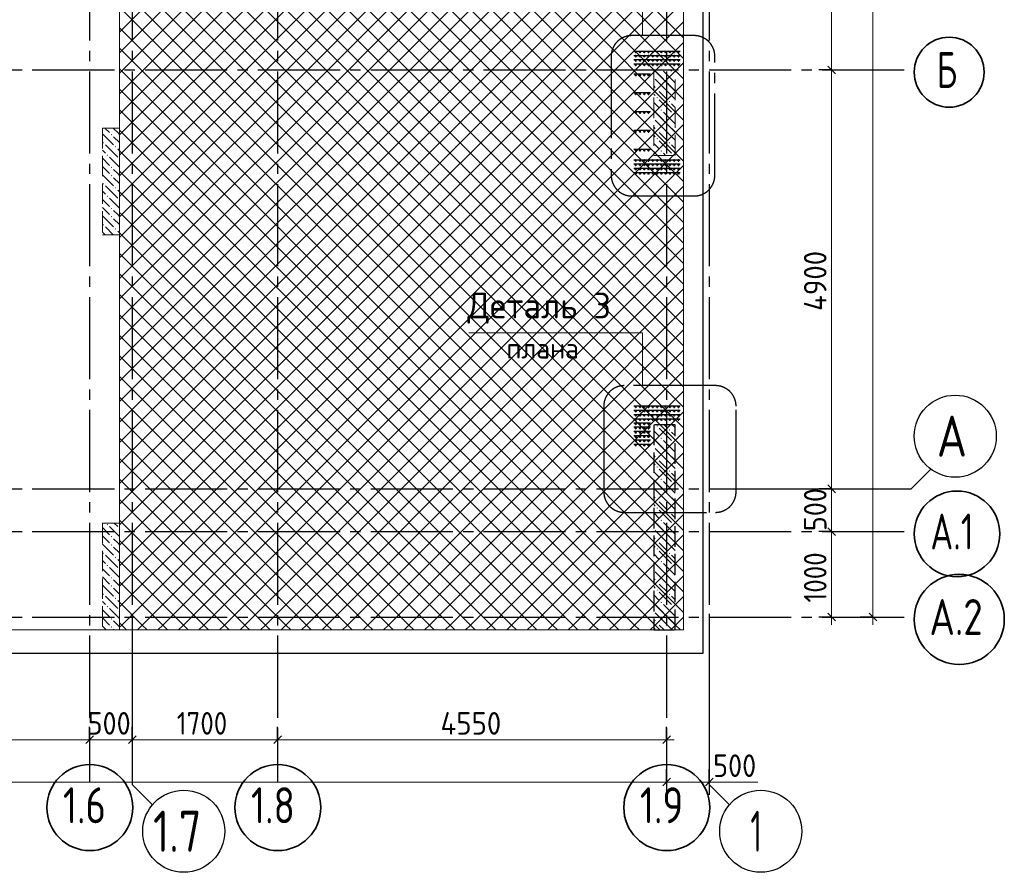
# Model space of a CAD drawing. Header units: millimetres. Extents: x 0 to 50400, y -143 to 35640.
# Tile 6 of 12: x 32497 to 44017, y 7477 to 17449. Entities that reach past the tile are written whole.
import ezdxf

# ---------------------------------------------------------------- set-up
doc = ezdxf.new("R2010")
doc.units = ezdxf.units.MM
doc.linetypes.add('______2', pattern=[324, 240, -84])
doc.linetypes.add('______5', pattern=[1320, 960, -120, 120, -120])
for name, color, linetype, lineweight in [('Standard', 7, 'Continuous', 25), ('ЖБ Перекрытие верхний уровень', 7, 'Continuous', 35), ('ЖБ Пилон', 7, 'Continuous', 35), ('ЖБ Стена верхний уровень', 7, 'Continuous', 35), ('Общий01', 7, 'Continuous', 13), ('Примечания', 7, 'Continuous', 13), ('Размерная линия_ общее', 7, 'Continuous', 13)]:
    doc.layers.add(name, color=color, linetype=linetype, lineweight=lineweight)
doc.layers.add('Вспомогательная арматура', color=7, linetype='Continuous', lineweight=18, true_color=0x656565)
doc.layers.add('Поперечная арматура', color=7, linetype='Continuous', lineweight=18, true_color=0x5a2814)
doc.layers.add('Оси', color=7, linetype='______5', true_color=0x656565)
doc.styles.add('ISOCPEUR', font='txt')

msp = doc.modelspace()

# ---------------------------------------------------------------- hatches: boundary and pattern name
at = {"layer": 'ЖБ Пилон', "linetype": 'Continuous', "lineweight": 18, "transparency": 33554687}
for points in [[(40140, 16825), (40148, 16833), (40155, 16825), (40148, 16817)], [(39915, 16778), (39915, 16777), (39915, 16777)], [(40044, 16729), (40052, 16737), (40059, 16729), (40052, 16721)], [(39948, 16633), (39956, 16641), (39963, 16633), (39956, 16625)], [(39948, 16537), (39956, 16545), (39963, 16537), (39956, 16529)], [(40092, 16489), (40100, 16497), (40107, 16489), (40100, 16481)], [(39996, 16393), (40004, 16401), (40011, 16393), (40004, 16385)], [(39915, 16298), (39915, 16297), (39915, 16297)], [(40044, 16249), (40052, 16257), (40059, 16249), (40052, 16241)], [(40140, 16345), (40148, 16353), (40155, 16345), (40148, 16337)], [(39948, 16153), (39956, 16161), (39963, 16153), (39956, 16145)], [(33468, 16009), (33476, 16017), (33483, 16009), (33476, 16001)], [(33564, 16105), (33572, 16113), (33579, 16105), (33572, 16097)], [(39948, 16057), (39956, 16065), (39963, 16057), (39956, 16049)], [(40092, 16009), (40100, 16017), (40107, 16009), (40100, 16001)], [(33612, 15961), (33620, 15969), (33627, 15961), (33620, 15954)], [(39996, 15913), (40004, 15921), (40011, 15913), (40004, 15905)], [(33516, 15865), (33524, 15873), (33531, 15865), (33524, 15857)], [(33660, 15817), (33665, 15823), (33665, 15812)], [(40140, 15865), (40148, 15873), (40155, 15865), (40152, 15862), (40143, 15862)], [(33564, 15721), (33572, 15729), (33579, 15721), (33572, 15714)], [(33564, 15625), (33572, 15633), (33579, 15625), (33572, 15617)], [(33468, 15529), (33476, 15537), (33483, 15529), (33476, 15521)], [(33612, 15481), (33620, 15489), (33627, 15481), (33620, 15474)], [(33516, 15385), (33524, 15393), (33531, 15385), (33524, 15377)], [(33660, 15337), (33665, 15343), (33665, 15332)], [(33564, 15241), (33572, 15249), (33579, 15241), (33572, 15234)], [(33564, 15145), (33572, 15153), (33579, 15145), (33572, 15137)], [(33468, 15049), (33476, 15057), (33483, 15049), (33476, 15041)], [(33612, 15001), (33620, 15009), (33627, 15001), (33620, 14994)], [(33516, 11545), (33524, 11553), (33531, 11545), (33524, 11537)], [(33564, 11401), (33572, 11409), (33579, 11401), (33572, 11393)], [(33660, 11497), (33665, 11503), (33665, 11492)], [(33564, 11305), (33572, 11313), (33579, 11305), (33572, 11297)], [(33468, 11209), (33476, 11217), (33483, 11209), (33476, 11201)], [(33516, 11065), (33524, 11073), (33531, 11065), (33524, 11057)], [(33612, 11161), (33620, 11169), (33627, 11161), (33620, 11153)], [(33660, 11017), (33665, 11023), (33665, 11012)], [(33564, 10921), (33572, 10929), (33579, 10921), (33572, 10913)], [(33564, 10825), (33572, 10833), (33579, 10825), (33572, 10817)], [(33468, 10729), (33476, 10737), (33483, 10729), (33476, 10721)], [(33612, 10681), (33620, 10689), (33627, 10681), (33620, 10673)], [(33516, 10585), (33524, 10593), (33531, 10585), (33524, 10577)], [(33660, 10537), (33665, 10543), (33665, 10532)], [(33564, 10441), (33572, 10449), (33579, 10441), (33572, 10433)], [(33564, 10345), (33572, 10353), (33579, 10345), (33572, 10337)]]:
    msp.add_hatch(color=7, dxfattribs=at).paths.add_polyline_path(points, flags=16)
at = {"layer": 'ЖБ Стена верхний уровень', "linetype": 'Continuous', "lineweight": 18, "transparency": 33554687}
for points in [[(39948, 12697), (39956, 12705), (39963, 12697), (39956, 12689)], [(39996, 12553), (40004, 12561), (40011, 12553), (40004, 12545)], [(40092, 12649), (40100, 12657), (40107, 12649), (40100, 12641)], [(39915, 12458), (39915, 12457), (39915, 12457)], [(40140, 12505), (40148, 12513), (40155, 12505), (40148, 12497)], [(40044, 12409), (40052, 12417), (40059, 12409), (40052, 12401)], [(39948, 12313), (39956, 12321), (39963, 12313), (39956, 12305)], [(39948, 12217), (39956, 12225), (39963, 12217), (39956, 12209)], [(40092, 12169), (40100, 12177), (40107, 12169), (40100, 12161)], [(39996, 12073), (40004, 12081), (40011, 12073), (40004, 12065)], [(40140, 12025), (40148, 12033), (40155, 12025), (40148, 12017)], [(39915, 11978), (39915, 11977), (39915, 11977)], [(40044, 11929), (40052, 11937), (40059, 11929), (40052, 11921)], [(39948, 11833), (39956, 11841), (39963, 11833), (39956, 11825)], [(39948, 11737), (39956, 11745), (39963, 11737), (39956, 11729)], [(40092, 11689), (40100, 11697), (40107, 11689), (40100, 11681)], [(39996, 11593), (40004, 11601), (40011, 11593), (40004, 11585)], [(40140, 11545), (40148, 11553), (40155, 11545), (40148, 11537)], [(39915, 11498), (39915, 11497), (39915, 11497)], [(40044, 11449), (40052, 11457), (40059, 11449), (40052, 11441)], [(39948, 11353), (39956, 11361), (39963, 11353), (39956, 11345)], [(39948, 11257), (39956, 11265), (39963, 11257), (39956, 11249)], [(40092, 11209), (40100, 11217), (40107, 11209), (40100, 11201)], [(39996, 11113), (40004, 11121), (40011, 11113), (40004, 11105)], [(40140, 11065), (40148, 11073), (40155, 11065), (40148, 11057)], [(39915, 11018), (39915, 11017), (39915, 11017)], [(40044, 10969), (40052, 10977), (40059, 10969), (40052, 10961)], [(39948, 10873), (39956, 10881), (39963, 10873), (39956, 10865)], [(39948, 10777), (39956, 10785), (39963, 10777), (39956, 10769)], [(40092, 10729), (40100, 10737), (40107, 10729), (40100, 10721)], [(39996, 10633), (40004, 10641), (40011, 10633), (40004, 10625)], [(39915, 10538), (39915, 10537), (39915, 10537)], [(40044, 10489), (40052, 10497), (40059, 10489), (40052, 10481)], [(40140, 10585), (40148, 10593), (40155, 10585), (40148, 10577)], [(39948, 10393), (39956, 10401), (39963, 10393), (39956, 10385)]]:
    msp.add_hatch(color=7, dxfattribs=at).paths.add_polyline_path(points, flags=16)

# ---------------------------------------------------------------- linework, layer by layer
at = {"layer": 'Standard', "color": 7, "linetype": '______5', "lineweight": -3, "transparency": 33554687}
for p, q in [((40390, 17263), (39658, 17263)), ((39418, 17023), (39418, 15628)), ((40630, 15628), (40630, 17023)), ((39658, 15388), (40390, 15388)), ((40639, 13169), (39571, 13169)), ((39331, 12929), (39331, 11927)), ((40879, 11927), (40879, 12929)), ((39571, 11687), (40639, 11687))]:
    msp.add_line(p, q, dxfattribs=at)
at = {"layer": 'Standard', "color": 254, "linetype": 'Continuous', "lineweight": -3, "true_color": 0xc4c4ff, "transparency": 33554687}
msp.add_lwpolyline([(8785, 10041), (40492, 10041), (40492, 32785), (8785, 32785), (8785, 10041)], dxfattribs=at)
at = {"layer": 'Standard', "color": 7, "linetype": '______5', "lineweight": -3, "transparency": 33554687}
for centre, start, end in [((39658, 17023), 90, 180), ((40390, 17023), 0, 90), ((39658, 15628), 180, 270), ((40390, 15628), 270, 0), ((39571, 12929), 90, 180), ((40639, 12929), 0, 90), ((39571, 11927), 180, 270), ((40639, 11927), 270, 0)]:
    msp.add_arc(centre, 240, start, end, dxfattribs=at)
at = {"layer": 'Вспомогательная арматура', "color": 7, "linetype": 'Continuous', "lineweight": 25, "transparency": 33554687}
for p, q in [((39684, 17082), (40226, 17082)), ((39684, 17082), (40226, 17082)), ((39684, 17032), (40226, 17032)), ((39684, 17032), (40226, 17032)), ((39684, 16982), (40226, 16982)), ((39684, 16982), (40226, 16982)), ((39684, 16932), (40226, 16932)), ((39684, 16932), (40226, 16932)), ((39876, 16812), (39684, 16812)), ((39876, 16812), (39684, 16812)), ((39876, 16592), (39684, 16592)), ((39876, 16592), (39684, 16592)), ((39876, 16372), (39684, 16372)), ((39876, 16372), (39684, 16372)), ((39876, 16152), (39684, 16152)), ((39876, 16152), (39684, 16152)), ((39876, 15932), (39684, 15932)), ((39876, 15932), (39684, 15932)), ((39684, 15812), (40226, 15812)), ((39684, 15812), (40226, 15812)), ((39684, 15762), (40226, 15762)), ((39684, 15762), (40226, 15762)), ((39684, 15712), (40226, 15712)), ((39684, 15712), (40226, 15712)), ((39684, 15662), (40226, 15662)), ((39684, 15662), (40226, 15662)), ((39684, 12932), (40226, 12932)), ((39684, 12932), (40226, 12932)), ((39684, 12882), (40226, 12882)), ((39684, 12882), (40226, 12882)), ((39684, 12832), (40226, 12832)), ((39684, 12832), (40226, 12832)), ((39684, 12782), (40226, 12782)), ((39684, 12782), (40226, 12782)), ((39876, 12732), (39684, 12732)), ((39876, 12732), (39684, 12732)), ((39876, 12682), (39684, 12682)), ((39876, 12682), (39684, 12682)), ((39876, 12632), (39684, 12632)), ((39876, 12632), (39684, 12632)), ((39876, 12582), (39684, 12582)), ((39876, 12582), (39684, 12582)), ((39876, 12532), (39684, 12532)), ((39876, 12532), (39684, 12532)), ((39876, 12482), (39684, 12482)), ((39876, 12482), (39684, 12482))]:
    msp.add_line(p, q, dxfattribs=at)
at = {"layer": 'ЖБ Перекрытие верхний уровень', "color": 7, "linetype": 'Continuous', "lineweight": 18, "transparency": 33554687}
for p, q in [((33665, 10312), (33665, 32612)), ((33665, 32612), (33665, 10312)), ((33665, 10312), (33665, 32612)), ((40265, 10312), (40265, 32612)), ((15765, 10312), (33665, 10312)), ((33465, 10312), (33665, 10312)), ((33665, 10312), (40265, 10312))]:
    msp.add_line(p, q, dxfattribs=at)
at = {"layer": 'ЖБ Перекрытие верхний уровень', "color": 254, "linetype": 'Continuous', "lineweight": 18, "transparency": 33554687}
for p, q in [((33665, 17303), (33932, 17569)), ((33665, 17063), (34172, 17569)), ((33665, 16823), (34412, 17569)), ((33665, 16583), (34652, 17569)), ((33665, 16343), (34892, 17569)), ((33665, 16103), (35132, 17569)), ((33665, 15863), (35372, 17569)), ((33665, 15623), (35612, 17569)), ((33665, 15383), (35852, 17569)), ((33692, 17569), (35852, 15409)), ((33932, 17569), (35852, 15649)), ((34172, 17569), (35852, 15889)), ((34412, 17569), (35852, 16129)), ((34652, 17569), (35852, 16369)), ((34892, 17569), (35852, 16609)), ((35132, 17569), (35852, 16849)), ((35372, 17569), (35852, 17089)), ((35612, 17569), (35852, 17329)), ((35852, 17329), (36092, 17569)), ((35852, 17089), (36332, 17569)), ((35852, 16849), (36572, 17569)), ((35852, 16609), (36812, 17569)), ((35852, 16369), (37052, 17569)), ((35852, 16129), (37292, 17569)), ((35852, 15889), (37532, 17569)), ((35852, 15649), (37772, 17569)), ((35852, 15409), (38012, 17569)), ((35852, 15169), (38252, 17569)), ((35852, 17569), (38252, 15169)), ((36092, 17569), (38252, 15409)), ((36332, 17569), (38252, 15649)), ((36572, 17569), (38252, 15889)), ((36812, 17569), (38252, 16129)), ((37052, 17569), (38252, 16369)), ((37292, 17569), (38252, 16609)), ((37532, 17569), (38252, 16849)), ((37772, 17569), (38252, 17089)), ((38012, 17569), (38252, 17329)), ((38252, 17329), (38492, 17569)), ((38252, 17089), (38732, 17569)), ((38252, 16849), (38972, 17569)), ((38252, 16609), (39212, 17569)), ((38252, 16369), (39452, 17569)), ((38252, 16129), (39692, 17569)), ((38252, 15889), (39932, 17569)), ((38252, 15649), (40172, 17569)), ((38252, 17569), (40265, 15556)), ((38492, 17569), (40265, 15796)), ((38732, 17569), (40265, 16036)), ((38972, 17569), (40265, 16276)), ((39212, 17569), (40265, 16516)), ((39452, 17569), (40265, 16756)), ((39692, 17569), (40265, 16996)), ((39932, 17569), (40265, 17236)), ((38252, 15409), (40265, 17423)), ((33665, 17356), (35852, 15169)), ((33692, 15169), (35852, 17329)), ((35852, 17329), (38012, 15169)), ((36092, 15169), (38252, 17329)), ((38252, 17329), (40265, 15316)), ((38252, 15169), (40265, 17183)), ((33665, 17116), (35612, 15169)), ((33932, 15169), (35852, 17089)), ((35852, 17089), (37772, 15169)), ((36332, 15169), (38252, 17089)), ((38252, 17089), (40172, 15169)), ((38492, 15169), (40265, 16943)), ((33665, 16876), (35372, 15169)), ((34172, 15169), (35852, 16849)), ((35852, 16849), (37532, 15169)), ((36572, 15169), (38252, 16849)), ((38252, 16849), (39932, 15169)), ((33665, 16636), (35132, 15169)), ((34412, 15169), (35852, 16609)), ((35852, 16609), (37292, 15169)), ((36812, 15169), (38252, 16609)), ((38252, 16609), (39692, 15169)), ((38732, 15169), (40265, 16703)), ((33665, 16396), (34892, 15169)), ((34652, 15169), (35852, 16369)), ((35852, 16369), (37052, 15169)), ((37052, 15169), (38252, 16369)), ((38252, 16369), (39452, 15169)), ((38972, 15169), (40265, 16463)), ((33665, 16156), (34652, 15169)), ((34892, 15169), (35852, 16129)), ((35852, 16129), (36812, 15169)), ((37292, 15169), (38252, 16129)), ((38252, 16129), (39212, 15169)), ((39212, 15169), (40265, 16223)), ((33665, 15916), (34412, 15169)), ((39452, 15169), (40265, 15983)), ((35132, 15169), (35852, 15889)), ((35852, 15889), (36572, 15169)), ((37532, 15169), (38252, 15889)), ((38252, 15889), (38972, 15169)), ((33665, 15676), (34172, 15169)), ((39692, 15169), (40265, 15743)), ((35372, 15169), (35852, 15649)), ((35852, 15649), (36332, 15169)), ((37772, 15169), (38252, 15649)), ((38252, 15649), (38732, 15169)), ((39932, 15169), (40265, 15503)), ((33665, 15436), (33932, 15169)), ((35612, 15169), (35852, 15409)), ((35852, 15409), (36092, 15169)), ((38012, 15169), (38252, 15409)), ((38252, 15409), (38492, 15169)), ((40172, 15169), (40265, 15263)), ((33665, 15196), (33692, 15169)), ((33665, 15143), (33692, 15169)), ((33665, 14903), (33932, 15169)), ((33665, 14663), (34172, 15169)), ((33665, 14423), (34412, 15169)), ((33665, 14183), (34652, 15169)), ((33665, 13943), (34892, 15169)), ((33665, 13703), (35132, 15169)), ((33665, 13463), (35372, 15169)), ((33665, 13223), (35612, 15169)), ((33665, 12983), (35852, 15169)), ((33692, 15169), (35852, 13009)), ((33932, 15169), (35852, 13249)), ((34172, 15169), (35852, 13489)), ((34412, 15169), (35852, 13729)), ((34652, 15169), (35852, 13969)), ((34892, 15169), (35852, 14209)), ((35132, 15169), (35852, 14449)), ((35372, 15169), (35852, 14689)), ((35612, 15169), (35852, 14929)), ((35852, 14929), (36092, 15169)), ((35852, 14689), (36332, 15169)), ((35852, 14449), (36572, 15169)), ((35852, 14209), (36812, 15169)), ((35852, 13969), (37052, 15169)), ((35852, 13729), (37292, 15169)), ((35852, 13489), (37532, 15169)), ((35852, 13249), (37772, 15169)), ((35852, 13009), (38012, 15169)), ((35852, 12769), (38252, 15169)), ((35852, 15169), (38252, 12769)), ((36092, 15169), (38252, 13009)), ((36332, 15169), (38252, 13249)), ((36572, 15169), (38252, 13489)), ((36812, 15169), (38252, 13729)), ((37052, 15169), (38252, 13969)), ((37292, 15169), (38252, 14209)), ((37532, 15169), (38252, 14449)), ((37772, 15169), (38252, 14689)), ((38012, 15169), (38252, 14929)), ((38252, 14929), (38492, 15169)), ((38252, 14689), (38732, 15169)), ((38252, 14449), (38972, 15169)), ((38252, 14209), (39212, 15169)), ((38252, 13969), (39452, 15169)), ((38252, 13729), (39692, 15169)), ((38252, 13489), (39932, 15169)), ((38252, 13249), (40172, 15169)), ((38252, 15169), (40265, 13156)), ((38492, 15169), (40265, 13396)), ((38732, 15169), (40265, 13636)), ((38972, 15169), (40265, 13876)), ((39212, 15169), (40265, 14116)), ((39452, 15169), (40265, 14356)), ((39692, 15169), (40265, 14596)), ((39932, 15169), (40265, 14836)), ((40172, 15169), (40265, 15076)), ((38252, 13009), (40265, 15023)), ((33665, 14956), (35852, 12769)), ((33692, 12769), (35852, 14929)), ((35852, 14929), (38012, 12769)), ((36092, 12769), (38252, 14929)), ((38252, 14929), (40265, 12916)), ((38252, 12769), (40265, 14783)), ((33665, 14716), (35612, 12769)), ((33932, 12769), (35852, 14689)), ((35852, 14689), (37772, 12769)), ((36332, 12769), (38252, 14689)), ((38252, 14689), (40172, 12769)), ((38492, 12769), (40265, 14543)), ((33665, 14476), (35372, 12769)), ((34172, 12769), (35852, 14449)), ((35852, 14449), (37532, 12769)), ((36572, 12769), (38252, 14449)), ((38252, 14449), (39932, 12769)), ((38732, 12769), (40265, 14303)), ((33665, 14236), (35132, 12769)), ((34412, 12769), (35852, 14209)), ((35852, 14209), (37292, 12769)), ((36812, 12769), (38252, 14209)), ((38252, 14209), (39692, 12769)), ((38972, 12769), (40265, 14063)), ((33665, 13996), (34892, 12769)), ((34652, 12769), (35852, 13969)), ((35852, 13969), (37052, 12769)), ((37052, 12769), (38252, 13969)), ((38252, 13969), (39452, 12769)), ((33665, 13756), (34652, 12769)), ((34892, 12769), (35852, 13729)), ((35852, 13729), (36812, 12769)), ((37292, 12769), (38252, 13729)), ((38252, 13729), (39212, 12769)), ((39212, 12769), (40265, 13823)), ((33665, 13516), (34412, 12769)), ((35132, 12769), (35852, 13489)), ((35852, 13489), (36572, 12769)), ((37532, 12769), (38252, 13489)), ((38252, 13489), (38972, 12769)), ((39452, 12769), (40265, 13583)), ((33665, 13276), (34172, 12769)), ((35372, 12769), (35852, 13249)), ((35852, 13249), (36332, 12769)), ((37772, 12769), (38252, 13249)), ((38252, 13249), (38732, 12769)), ((39692, 12769), (40265, 13343)), ((33665, 13036), (33932, 12769)), ((39932, 12769), (40265, 13103)), ((35612, 12769), (35852, 13009)), ((35852, 13009), (36092, 12769)), ((38012, 12769), (38252, 13009)), ((38252, 13009), (38492, 12769)), ((33665, 12796), (33692, 12769)), ((40172, 12769), (40265, 12863)), ((33665, 12743), (33692, 12769)), ((33665, 12503), (33932, 12769)), ((33665, 12263), (34172, 12769)), ((33665, 12023), (34412, 12769)), ((33665, 11783), (34652, 12769)), ((33665, 11543), (34892, 12769)), ((33665, 11303), (35132, 12769)), ((33665, 11063), (35372, 12769)), ((33665, 10823), (35612, 12769)), ((33665, 10583), (35852, 12769)), ((33692, 12769), (35852, 10609)), ((33932, 12769), (35852, 10849)), ((34172, 12769), (35852, 11089)), ((34412, 12769), (35852, 11329)), ((34652, 12769), (35852, 11569)), ((34892, 12769), (35852, 11809)), ((35132, 12769), (35852, 12049)), ((35372, 12769), (35852, 12289)), ((35612, 12769), (35852, 12529)), ((35852, 12529), (36092, 12769)), ((35852, 12289), (36332, 12769)), ((35852, 12049), (36572, 12769)), ((35852, 11809), (36812, 12769)), ((35852, 11569), (37052, 12769)), ((35852, 11329), (37292, 12769)), ((35852, 11089), (37532, 12769)), ((35852, 10849), (37772, 12769)), ((35852, 10609), (38012, 12769)), ((35852, 10369), (38252, 12769)), ((35852, 12769), (38252, 10369)), ((36092, 12769), (38252, 10609)), ((36332, 12769), (38252, 10849)), ((36572, 12769), (38252, 11089)), ((36812, 12769), (38252, 11329)), ((37052, 12769), (38252, 11569)), ((37292, 12769), (38252, 11809)), ((37532, 12769), (38252, 12049)), ((37772, 12769), (38252, 12289)), ((38012, 12769), (38252, 12529)), ((38252, 12529), (38492, 12769)), ((38252, 12289), (38732, 12769)), ((38252, 12049), (38972, 12769)), ((38252, 11809), (39212, 12769)), ((38252, 11569), (39452, 12769)), ((38252, 11329), (39692, 12769)), ((38252, 11089), (39932, 12769)), ((38252, 10849), (40172, 12769)), ((38252, 12769), (40265, 10756)), ((38492, 12769), (40265, 10996)), ((38732, 12769), (40265, 11236)), ((38972, 12769), (40265, 11476)), ((39212, 12769), (40265, 11716)), ((39452, 12769), (40265, 11956)), ((39692, 12769), (40265, 12196)), ((39932, 12769), (40265, 12436)), ((40172, 12769), (40265, 12676)), ((38252, 10609), (40265, 12623)), ((33665, 12556), (35852, 10369)), ((33692, 10369), (35852, 12529)), ((35852, 12529), (38012, 10369)), ((36092, 10369), (38252, 12529)), ((38252, 12529), (40265, 10516)), ((38252, 10369), (40265, 12383)), ((33665, 12316), (35612, 10369)), ((33932, 10369), (35852, 12289)), ((35852, 12289), (37772, 10369)), ((36332, 10369), (38252, 12289)), ((38252, 12289), (40172, 10369)), ((38492, 10369), (40265, 12143)), ((33665, 12076), (35372, 10369)), ((34172, 10369), (35852, 12049)), ((35852, 12049), (37532, 10369)), ((36572, 10369), (38252, 12049)), ((38252, 12049), (39932, 10369)), ((38732, 10369), (40265, 11903)), ((33665, 11836), (35132, 10369)), ((34412, 10369), (35852, 11809)), ((35852, 11809), (37292, 10369)), ((36812, 10369), (38252, 11809)), ((38252, 11809), (39692, 10369)), ((38972, 10369), (40265, 11663)), ((33665, 11596), (34892, 10369)), ((34652, 10369), (35852, 11569)), ((35852, 11569), (37052, 10369)), ((37052, 10369), (38252, 11569)), ((38252, 11569), (39452, 10369)), ((39212, 10369), (40265, 11423)), ((33665, 11356), (34652, 10369)), ((34892, 10369), (35852, 11329)), ((35852, 11329), (36812, 10369)), ((37292, 10369), (38252, 11329)), ((38252, 11329), (39212, 10369)), ((39452, 10369), (40265, 11183)), ((33665, 11116), (34412, 10369)), ((35132, 10369), (35852, 11089)), ((35852, 11089), (36572, 10369)), ((37532, 10369), (38252, 11089)), ((38252, 11089), (38972, 10369)), ((33665, 10876), (34172, 10369)), ((35372, 10369), (35852, 10849)), ((35852, 10849), (36332, 10369)), ((37772, 10369), (38252, 10849)), ((38252, 10849), (38732, 10369)), ((39692, 10369), (40265, 10943)), ((33665, 10636), (33932, 10369)), ((35612, 10369), (35852, 10609)), ((35852, 10609), (36092, 10369)), ((38012, 10369), (38252, 10609)), ((38252, 10609), (38492, 10369)), ((39932, 10369), (40265, 10703)), ((33665, 10396), (33692, 10369)), ((33665, 10343), (33692, 10369)), ((33692, 10369), (33748, 10312)), ((33875, 10312), (33932, 10369)), ((33932, 10369), (33988, 10312)), ((34115, 10312), (34172, 10369)), ((34172, 10369), (34228, 10312)), ((34355, 10312), (34412, 10369)), ((34412, 10369), (34468, 10312)), ((34595, 10312), (34652, 10369)), ((34652, 10369), (34708, 10312)), ((34835, 10312), (34892, 10369)), ((34892, 10369), (34948, 10312)), ((35075, 10312), (35132, 10369)), ((35132, 10369), (35188, 10312)), ((35315, 10312), (35372, 10369)), ((35372, 10369), (35428, 10312)), ((35555, 10312), (35612, 10369)), ((35612, 10369), (35668, 10312)), ((35795, 10312), (35852, 10369)), ((35852, 10369), (35908, 10312)), ((36035, 10312), (36092, 10369)), ((36092, 10369), (36148, 10312)), ((36275, 10312), (36332, 10369)), ((36332, 10369), (36388, 10312)), ((36515, 10312), (36572, 10369)), ((36572, 10369), (36628, 10312)), ((36755, 10312), (36812, 10369)), ((36812, 10369), (36868, 10312)), ((36995, 10312), (37052, 10369)), ((37052, 10369), (37108, 10312)), ((37235, 10312), (37292, 10369)), ((37292, 10369), (37348, 10312)), ((37475, 10312), (37532, 10369)), ((37532, 10369), (37588, 10312)), ((37715, 10312), (37772, 10369)), ((37772, 10369), (37828, 10312)), ((37955, 10312), (38012, 10369)), ((38012, 10369), (38068, 10312)), ((38195, 10312), (38252, 10369)), ((38252, 10369), (38308, 10312)), ((38435, 10312), (38492, 10369)), ((38492, 10369), (38548, 10312)), ((38675, 10312), (38732, 10369)), ((38732, 10369), (38788, 10312)), ((38915, 10312), (38972, 10369)), ((38972, 10369), (39028, 10312)), ((39155, 10312), (39212, 10369)), ((39212, 10369), (39268, 10312)), ((39395, 10312), (39452, 10369)), ((39452, 10369), (39508, 10312)), ((39635, 10312), (39692, 10369)), ((39692, 10369), (39748, 10312)), ((39875, 10312), (39932, 10369)), ((39932, 10369), (39988, 10312)), ((40115, 10312), (40172, 10369)), ((40172, 10369), (40265, 10463)), ((40172, 10369), (40228, 10312))]:
    msp.add_line(p, q, dxfattribs=at)
at = {"layer": 'ЖБ Пилон', "color": 253, "linetype": '______2', "lineweight": 13, "true_color": 0xa0a0a0, "transparency": 33554687}
for p, q in [((40165, 16862), (39915, 16862)), ((39915, 16862), (39915, 15862)), ((40165, 15862), (40165, 16862)), ((33665, 16182), (33465, 16182)), ((33465, 16182), (33465, 14932)), ((33665, 14932), (33665, 16182)), ((39915, 15862), (40165, 15862)), ((33465, 14932), (33665, 14932)), ((33665, 11562), (33465, 11562)), ((33465, 11562), (33465, 10312)), ((33665, 10312), (33665, 11562)), ((33465, 10312), (33665, 10312))]:
    msp.add_line(p, q, dxfattribs=at)
at = {"layer": 'ЖБ Пилон', "color": 9, "linetype": 'Continuous', "lineweight": 18, "true_color": 0xc7c7c7, "transparency": 33554687}
for p, q in [((39919, 16862), (40028, 16753)), ((40165, 16712), (40028, 16849)), ((40110, 16862), (40124, 16849)), ((40076, 16609), (39932, 16753)), ((40076, 16705), (40165, 16616)), ((39915, 16674), (39932, 16657)), ((39980, 16609), (40076, 16513)), ((40076, 16609), (40165, 16520)), ((39932, 16561), (39915, 16578)), ((39915, 16482), (39980, 16417)), ((39980, 16513), (40124, 16369)), ((39915, 16386), (40028, 16273)), ((40165, 16232), (40028, 16369)), ((40165, 16424), (40124, 16465)), ((40076, 16129), (39932, 16273)), ((33494, 16182), (33548, 16129)), ((33644, 16129), (33596, 16177)), ((33665, 16108), (33644, 16129)), ((39915, 16194), (39932, 16177)), ((39980, 16129), (40076, 16033)), ((40076, 16225), (40165, 16136)), ((40076, 16129), (40165, 16040)), ((33465, 16116), (33596, 15985)), ((33596, 16081), (33665, 16012)), ((39932, 16081), (39915, 16098)), ((39980, 16033), (40124, 15889)), ((33500, 15889), (33465, 15924)), ((33500, 15985), (33644, 15841)), ((33644, 15937), (33665, 15916)), ((39915, 16002), (39980, 15937)), ((39915, 15906), (39959, 15862)), ((40165, 15944), (40124, 15985)), ((33465, 15828), (33548, 15745)), ((33548, 15841), (33665, 15724)), ((40054, 15862), (40028, 15889)), ((33465, 15732), (33548, 15649)), ((33644, 15649), (33596, 15697)), ((33465, 15636), (33596, 15505)), ((33596, 15601), (33665, 15532)), ((33665, 15628), (33644, 15649)), ((33500, 15409), (33465, 15444)), ((33500, 15505), (33644, 15361)), ((33644, 15457), (33665, 15436)), ((33465, 15348), (33548, 15265)), ((33548, 15361), (33665, 15244)), ((33465, 15252), (33548, 15169)), ((33644, 15169), (33596, 15217)), ((33465, 15156), (33596, 15025)), ((33596, 15121), (33665, 15052)), ((33665, 15148), (33644, 15169)), ((33500, 15025), (33592, 14932)), ((33644, 14977), (33665, 14956)), ((33496, 14932), (33465, 14964)), ((33548, 11521), (33665, 11404)), ((33602, 11562), (33644, 11521)), ((33465, 11508), (33548, 11425)), ((33465, 11412), (33548, 11329)), ((33465, 11316), (33596, 11185)), ((33644, 11329), (33596, 11377)), ((33665, 11308), (33644, 11329)), ((33500, 11185), (33644, 11041)), ((33596, 11281), (33665, 11212)), ((33500, 11089), (33465, 11124)), ((33644, 11137), (33665, 11116)), ((33465, 11028), (33548, 10945)), ((33548, 11041), (33665, 10924)), ((33465, 10932), (33548, 10849)), ((33465, 10836), (33596, 10705)), ((33644, 10849), (33596, 10897)), ((33665, 10828), (33644, 10849)), ((33596, 10801), (33665, 10732)), ((33500, 10609), (33465, 10644)), ((33500, 10705), (33644, 10561)), ((33644, 10657), (33665, 10636)), ((33465, 10548), (33548, 10465)), ((33548, 10561), (33665, 10444)), ((33465, 10452), (33548, 10369)), ((33644, 10369), (33596, 10417)), ((33665, 10348), (33644, 10369)), ((33465, 10356), (33508, 10312)), ((33596, 10321), (33604, 10312))]:
    msp.add_line(p, q, dxfattribs=at)
at = {"layer": 'ЖБ Стена верхний уровень', "color": 251, "linetype": '______2', "lineweight": -3, "true_color": 0x656565, "transparency": 33554687}
for p, q in [((39915, 12712), (39915, 10312)), ((40165, 12712), (39915, 12712)), ((40165, 10312), (40165, 12712)), ((39915, 10312), (40165, 10312))]:
    msp.add_line(p, q, dxfattribs=at)
at = {"layer": 'ЖБ Стена верхний уровень', "color": 9, "linetype": 'Continuous', "lineweight": 18, "true_color": 0xc7c7c7, "transparency": 33554687}
for p, q in [((39980, 12673), (40124, 12529)), ((40036, 12712), (40076, 12673)), ((40132, 12712), (40165, 12680)), ((39915, 12642), (39980, 12577)), ((40165, 12584), (40124, 12625)), ((39915, 12546), (40028, 12433)), ((40165, 12392), (40028, 12529)), ((39915, 12354), (39932, 12337)), ((40076, 12289), (39932, 12433)), ((40076, 12385), (40165, 12296)), ((39932, 12241), (39915, 12258)), ((39980, 12289), (40076, 12193)), ((40076, 12289), (40165, 12200)), ((39915, 12162), (39980, 12097)), ((39980, 12193), (40124, 12049)), ((40165, 12104), (40124, 12145)), ((39915, 12066), (40028, 11953)), ((40165, 11912), (40028, 12049)), ((39915, 11874), (39932, 11857)), ((40076, 11809), (39932, 11953)), ((40076, 11905), (40165, 11816)), ((39932, 11761), (39915, 11778)), ((39980, 11809), (40076, 11713)), ((40076, 11809), (40165, 11720)), ((39915, 11682), (39980, 11617)), ((39980, 11713), (40124, 11569)), ((40165, 11624), (40124, 11665)), ((39915, 11586), (40028, 11473)), ((40165, 11432), (40028, 11569)), ((40076, 11329), (39932, 11473)), ((40076, 11425), (40165, 11336)), ((39915, 11394), (39932, 11377)), ((39932, 11281), (39915, 11298)), ((39980, 11329), (40076, 11233)), ((40076, 11329), (40165, 11240)), ((39915, 11202), (39980, 11137)), ((39980, 11233), (40124, 11089)), ((40165, 11144), (40124, 11185)), ((39915, 11106), (40028, 10993)), ((40165, 10952), (40028, 11089)), ((40076, 10849), (39932, 10993)), ((40076, 10945), (40165, 10856)), ((39915, 10914), (39932, 10897)), ((39980, 10849), (40076, 10753)), ((40076, 10849), (40165, 10760)), ((39932, 10801), (39915, 10818)), ((39915, 10722), (39980, 10657)), ((39980, 10753), (40124, 10609)), ((39915, 10626), (40028, 10513)), ((40165, 10472), (40028, 10609)), ((40165, 10664), (40124, 10705)), ((40076, 10369), (39932, 10513)), ((39915, 10434), (39932, 10417)), ((39980, 10369), (40036, 10312)), ((40076, 10465), (40165, 10376)), ((40076, 10369), (40132, 10312)), ((39932, 10321), (39915, 10338))]:
    msp.add_line(p, q, dxfattribs=at)
at = {"layer": 'Общий01', "color": 7, "linetype": 'Continuous', "lineweight": 13, "transparency": 33554687}
for points in [[(37751, 17879), (39784, 17879), (39784, 17263)], [(37751, 13785), (39784, 13785), (39784, 13169)]]:
    msp.add_lwpolyline(points, dxfattribs=at)
at = {"layer": 'Оси', "color": 8, "linetype": '______5', "lineweight": -3, "transparency": 33554687}
for p, q in [((33315, 32685), (33315, 8527)), ((33815, 32685), (33815, 8527)), ((35515, 32685), (35515, 8527)), ((40065, 32685), (40065, 8527)), ((40565, 32685), (40565, 8527)), ((8885, 16862), (42963, 16862)), ((8885, 11962), (42963, 11962)), ((8885, 11462), (42963, 11462)), ((8885, 10462), (42963, 10462))]:
    msp.add_line(p, q, dxfattribs=at)
at = {"layer": 'Оси', "color": 7, "linetype": 'Continuous', "lineweight": 25, "transparency": 33554687}
for points in [[(40928, 11962), (42928, 11962), (43163, 12197)], [(33815, 10502), (33815, 8502), (34050, 8267)], [(40565, 10502), (40565, 8502), (40800, 8267)]]:
    msp.add_lwpolyline(points, dxfattribs=at)
at = {"layer": 'Оси', "color": 7, "linetype": 'Continuous', "lineweight": 35, "transparency": 33554687}
for centre, radius in [((43372, 16835), 409), ((43464, 11435), 501), ((43490, 10435), 527), ((33318, 8234), 503), ((35518, 8234), 503), ((40068, 8234), 503)]:
    msp.add_circle(centre, radius, dxfattribs=at)
at = {"layer": 'Оси', "color": 7, "linetype": 'Continuous', "lineweight": 25, "transparency": 33554687}
for centre in [(43443, 12578), (34417, 7957), (41167, 7957)]:
    msp.add_circle(centre, 480, dxfattribs=at)
at = {"layer": 'Поперечная арматура', "color": 7, "linetype": 'Continuous', "lineweight": 50, "transparency": 33554687}
for centre in [(39705, 17072), (39755, 17072), (39805, 17072), (39855, 17072), (39905, 17072), (39955, 17072), (40005, 17072), (40055, 17072), (40105, 17072), (40155, 17072), (40205, 17072), (39705, 17022), (39705, 16972), (39755, 17022), (39755, 16972), (39805, 17022), (39805, 16972), (39855, 17022), (39855, 16972), (39905, 17022), (39905, 16972), (39955, 17022), (39955, 16972), (40005, 17022), (40005, 16972), (40055, 17022), (40055, 16972), (40105, 17022), (40105, 16972), (40155, 17022), (40155, 16972), (40205, 17022), (40205, 16972), (39705, 16922), (39755, 16922), (39805, 16922), (39855, 16922), (39905, 16922), (39955, 16922), (40005, 16922), (40055, 16922), (40105, 16922), (40155, 16922), (40205, 16922), (39705, 16802), (39755, 16802), (39805, 16802), (39855, 16802), (39705, 16582), (39755, 16582), (39805, 16582), (39855, 16582), (39705, 16362), (39755, 16362), (39805, 16362), (39855, 16362), (39705, 16142), (39755, 16142), (39805, 16142), (39855, 16142), (39705, 15922), (39755, 15922), (39805, 15922), (39855, 15922), (39705, 15802), (39755, 15802), (39805, 15802), (39855, 15802), (39905, 15802), (39955, 15802), (40005, 15802), (40055, 15802), (40105, 15802), (40155, 15802), (40205, 15802), (39705, 15752), (39705, 15702), (39755, 15752), (39755, 15702), (39805, 15752), (39805, 15702), (39855, 15752), (39855, 15702), (39905, 15752), (39905, 15702), (39955, 15752), (39955, 15702), (40005, 15752), (40005, 15702), (40055, 15752), (40055, 15702), (40105, 15752), (40105, 15702), (40155, 15752), (40155, 15702), (40205, 15752), (40205, 15702), (39705, 15652), (39755, 15652), (39805, 15652), (39855, 15652), (39905, 15652), (39955, 15652), (40005, 15652), (40055, 15652), (40105, 15652), (40155, 15652), (40205, 15652), (39705, 12922), (39755, 12922), (39805, 12922), (39855, 12922), (39905, 12922), (39955, 12922), (40005, 12922), (40055, 12922), (40105, 12922), (40155, 12922), (40205, 12922), (39705, 12872), (39705, 12822), (39755, 12872), (39755, 12822), (39805, 12872), (39805, 12822), (39855, 12872), (39855, 12822), (39905, 12872), (39905, 12822), (39955, 12872), (39955, 12822), (40005, 12872), (40005, 12822), (40055, 12872), (40055, 12822), (40105, 12872), (40105, 12822), (40155, 12872), (40155, 12822), (40205, 12872), (40205, 12822), (39705, 12772), (39705, 12722), (39705, 12672), (39755, 12772), (39755, 12722), (39755, 12672), (39805, 12772), (39805, 12722), (39805, 12672), (39855, 12772), (39855, 12722), (39855, 12672), (39905, 12772), (39955, 12772), (40005, 12772), (40055, 12772), (40105, 12772), (40155, 12772), (40205, 12772), (39705, 12622), (39705, 12572), (39755, 12622), (39755, 12572), (39805, 12622), (39805, 12572), (39855, 12622), (39855, 12572), (39705, 12522), (39705, 12472), (39755, 12522), (39755, 12472), (39805, 12522), (39805, 12472), (39855, 12522), (39855, 12472)]:
    msp.add_circle(centre, 4, dxfattribs=at)
at = {"layer": 'Примечания', "color": 7, "linetype": 'Continuous', "lineweight": 13, "transparency": 33554687}
msp.add_line((40515, 8532), (41135, 8532), dxfattribs=at)
at = {"layer": 'Размерная линия_ общее', "color": 7, "linetype": 'Continuous', "lineweight": 13, "transparency": 33554687}
for p, q in [((41997, 16862), (41997, 19362)), ((41997, 11962), (41997, 16862)), ((41997, 11462), (41997, 11962)), ((41997, 10462), (41997, 10372)), ((42480, 10462), (42480, 10372)), ((30215, 9027), (33315, 9027)), ((33315, 9027), (33815, 9027)), ((33815, 9027), (35515, 9027)), ((35515, 9027), (40065, 9027)), ((40065, 9027), (40155, 9027)), ((9265, 8532), (40065, 8532)), ((40065, 8532), (40565, 8532)), ((40565, 8532), (40655, 8532))]:
    msp.add_line(p, q, dxfattribs=at)
at = {"layer": 'Размерная линия_ общее', "color": 7, "linetype": 'Continuous', "lineweight": -3, "transparency": 33554687}
for p, q in [((41997, 16862), (41847, 16862)), ((41997, 16862), (42147, 16862)), ((41997, 11962), (41847, 11962)), ((41997, 11962), (42147, 11962)), ((41997, 11462), (41847, 11462)), ((41997, 11462), (42147, 11462)), ((41997, 10462), (41847, 10462)), ((41997, 10462), (42147, 10462)), ((42480, 10462), (42330, 10462)), ((42480, 10462), (42630, 10462)), ((42480, 10462), (42648, 10462)), ((33315, 9027), (33315, 9177)), ((33815, 9027), (33815, 9177)), ((35515, 9027), (35515, 9177)), ((40065, 9027), (40065, 9177)), ((33315, 9027), (33315, 8877)), ((33815, 9027), (33815, 8877)), ((35515, 9027), (35515, 8877)), ((40065, 9027), (40065, 8877)), ((40065, 8532), (40065, 8682)), ((40565, 8532), (40565, 8682)), ((40065, 8532), (40065, 8382)), ((40065, 8532), (40065, 8532)), ((40565, 8532), (40565, 8382)), ((40565, 8532), (40565, 8532))]:
    msp.add_line(p, q, dxfattribs=at)
at = {"layer": 'Размерная линия_ общее', "color": 7, "linetype": 'Continuous', "lineweight": 25, "transparency": 33554687}
for p, q in [((42042, 16817), (41952, 16907)), ((42042, 11917), (41952, 12007)), ((42042, 11417), (41952, 11507)), ((42042, 10417), (41952, 10507)), ((42525, 10417), (42435, 10507)), ((33270, 8982), (33360, 9072)), ((33770, 8982), (33860, 9072)), ((35470, 8982), (35560, 9072)), ((40020, 8982), (40110, 9072)), ((40020, 8487), (40110, 8577)), ((40520, 8487), (40610, 8577))]:
    msp.add_line(p, q, dxfattribs=at)
at = {"layer": 'Размерная линия_ общее', "color": 7, "linetype": 'Continuous', "lineweight": 13, "transparency": 33554687}
for points in [[(42480, 10462), (42480, 20945), (42480, 20945), (42480, 32362)], [(41997, 10462), (41997, 10644), (41997, 10644), (41997, 11462)]]:
    msp.add_lwpolyline(points, dxfattribs=at)

# ---------------------------------------------------------------- texts
at = {"layer": 'Общий01', "color": 7, "linetype": 'Continuous', "lineweight": 25, "transparency": 33554687, "attachment_point": 7, "style": 'ISOCPEUR'}
for s, insert, char_height, width in [('\\W0.97;Деталь 3', (37736, 13894), 300, 1944.27), ('\\W0.95;плана', (38191, 13486), 240, 1001.2)]:
    msp.add_mtext(s, dxfattribs=dict(at, insert=insert, char_height=char_height, width=width))
at = {"layer": 'Оси', "color": 7, "linetype": 'Continuous', "lineweight": 35, "transparency": 33554687, "attachment_point": 7, "style": 'ISOCPEUR'}
for s, insert, char_height, width in [('\\W0.70;Б', (43225, 16652), 420, 440.79), ('\\W0.82;А', (43227, 12338), 480, 628.23), ('\\W0.71;А.1', (43152, 11252), 420, 773.24), ('\\W0.79;А.2', (43141, 10252), 420, 864), ('\\W0.79;1.6', (33003, 8051), 420, 795.3), ('\\W0.79;1.8', (35203, 8051), 420, 795.3), ('\\W0.79;1.9', (39753, 8051), 420, 795.3), ('\\W0.79;1.7', (34057, 7717), 480, 908.93), ('\\W0.56;1', (41047, 7717), 480, 373.33)]:
    msp.add_mtext(s, dxfattribs=dict(at, insert=insert, char_height=char_height, width=width))
at = {"layer": 'Размерная линия_ общее', "color": 7, "linetype": 'Continuous', "lineweight": 25, "transparency": 33554687, "char_height": 264, "attachment_point": 7, "rotation": 90, "style": 'ISOCPEUR'}
for s, insert, width in [('\\W0.93;4900', (41937, 14043), 888.46), ('\\W0.91;500', (41937, 11467), 674.39), ('\\W0.87;1000', (41937, 10632), 800.28)]:
    msp.add_mtext(s, dxfattribs=dict(at, insert=insert, width=width))
at = {"layer": 'Размерная линия_ общее', "color": 7, "linetype": 'Continuous', "lineweight": 25, "transparency": 33554687, "char_height": 264, "attachment_point": 7, "style": 'ISOCPEUR'}
for s, insert, width in [('\\W0.91;500', (33292, 9087), 674.38), ('\\W0.87;1700', (34335, 9087), 800.29), ('\\W0.93;4550', (37421, 9087), 888.46), ('\\W0.91;500', (40610, 8592), 674.39)]:
    msp.add_mtext(s, dxfattribs=dict(at, insert=insert, width=width))

doc.saveas('drawing.dxf')
